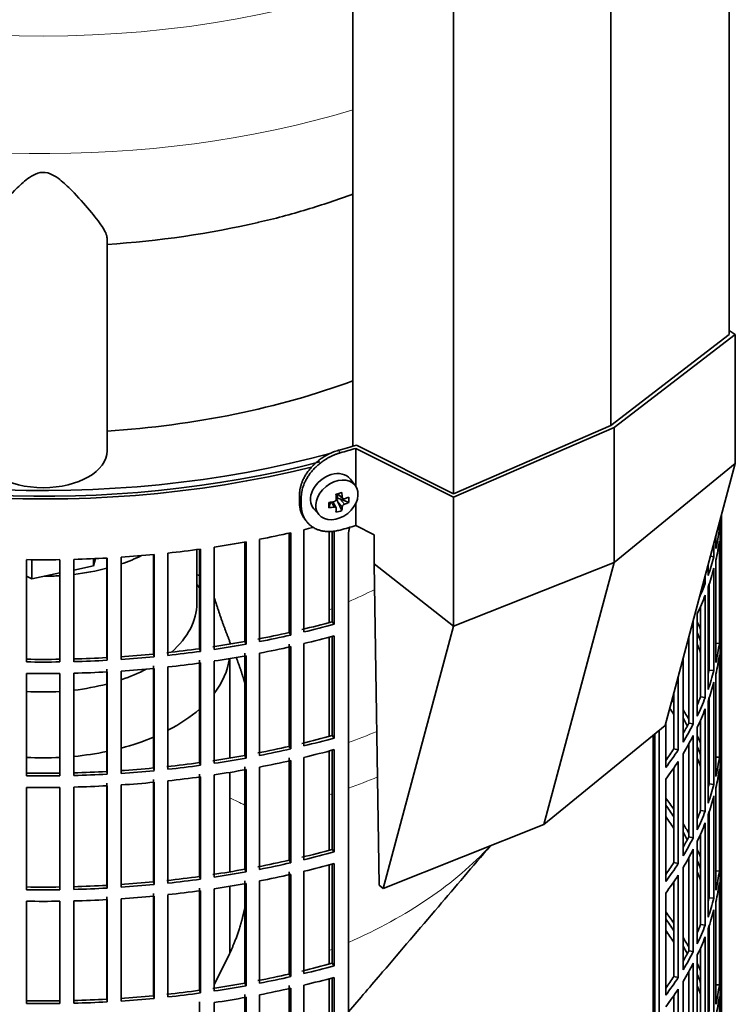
# Model space of a CAD drawing. Header units: millimetres. Extents: x 518 to 1410, y -2520 to 1834.
# Tile 7 of 33: x 1255 to 1407, y -2316 to -2107. Entities that reach past the tile are written whole.
import ezdxf

# ---------------------------------------------------------------- set-up
doc = ezdxf.new("R2010")
doc.units = ezdxf.units.MM
for name, color, linetype in [('M5X8_UNI7687', 7, 'Continuous'), ('MID_344-6', 7, 'Continuous'), ('VSI184-254_GIUNT', 7, 'Continuous'), ('VSI344-454_FILTR', 7, 'Continuous'), ('VSI344-454_SUPPO', 7, 'Continuous'), ('VSI344-454_TERMI', 7, 'Continuous'), ('VSI344_DIFFUSORE', 7, 'Continuous')]:
    doc.layers.add(name, color=color, linetype=linetype)

# ---------------------------------------------------------------- blocks, each defined once
blk = doc.blocks.new('SE4')
at = {"layer": 'M5X8_UNI7687', "color": 7, "linetype": 'Continuous', "lineweight": 35}
for p, q in [((1326.36, -2206.01), (1325.35, -2204.66)), ((1322.55, -2207.72), (1323.71, -2208.72)), ((1322.62, -2207.79), (1322.62, -2208.67)), ((1320.76, -2210.68), (1321.11, -2209.49)), ((1322.28, -2210.66), (1321.59, -2209.41)), ((1323.5, -2211.28), (1322.59, -2209.31)), ((1324.99, -2209.54), (1323.05, -2208.78)), ((1317.58, -2210.94), (1318.69, -2212.2))]:
    blk.add_line(p, q, dxfattribs=at)
at = {"layer": 'M5X8_UNI7687', "color": 4, "linetype": 'Continuous', "lineweight": 9}
for p, q in [((1322.67, -2207.69), (1323.6, -2208.49)), ((1321.86, -2210.52), (1321.28, -2209.47)), ((1323.6, -2210.46), (1322.59, -2209.31)), ((1323.05, -2208.78), (1324.05, -2209.93))]:
    blk.add_line(p, q, dxfattribs=at)
at = {"layer": 'M5X8_UNI7687', "color": 7, "linetype": 'Continuous', "lineweight": 35}
for centre, major_axis, ratio, start_param, end_param in [((1321.39, -2207.71), (3.89, 3.14), 0.739997, 0, 3.172175), ((1321.39, -2207.71), (3.89, 3.14), 0.739997, 6.252603, 6.283185), ((1319.71, -2208.12), (8.97, 2.29), 0.035701, -1.293098, -1.143406), ((1318.92, -2204.43), (2.06, -9.79), 0.279258, 1.046834, 1.161394), ((1318.64, -2204.51), (3.16, -9.49), 0.408248, 1.007206, 1.121766), ((1322.48, -2204.87), (-1.01, -9.2), 0.152739, -1.021742, -0.87205), ((1318.78, -2204.6), (9.99, 0.43), 0.510658, -1.393505, -1.278945), ((1322.85, -2208.96), (0.391, 0.312), 0.744948, 1.56038, 2.087178), ((1323.05, -2209.19), (-0.449, 0.845), 0.482969, 0.934611, 1.452812), ((1323.05, -2209.19), (-0.837, 0.408), 0.40333, 4.914112, 5.432313), ((1318.78, -2204.6), (9.99, 0.43), 0.510658, -1.036687, -0.922127), ((1318.78, -2204.35), (9.99, -0.48), 0.639648, -0.984117, -0.869557), ((1316.93, -2206.37), (6.65, -6.44), 0.71261, 0.529363, 0.679055), ((1318.78, -2204.35), (9.99, -0.48), 0.639648, -1.340934, -1.226375), ((1318.92, -2204.43), (2.06, -9.79), 0.279258, 0.690017, 0.804576), ((1319.71, -2203.12), (7.61, -5.28), 0.901051, 5.557555, 5.707247), ((1318.64, -2204.51), (3.16, -9.49), 0.408248, 0.650389, 0.764948)]:
    blk.add_ellipse(centre, major_axis=major_axis, ratio=ratio, start_param=start_param, end_param=end_param, dxfattribs=at)
blk.add_ellipse((1322.45, -2209.02), major_axis=(-3.84, -3.1), ratio=0.739997, dxfattribs=at)
for points in [[(1321.86, -2209.36), (1321.88, -2209.36), (1321.91, -2209.35), (1321.96, -2209.33), (1322, -2209.32), (1322.04, -2209.29), (1322.08, -2209.27), (1322.12, -2209.24), (1322.16, -2209.2), (1322.19, -2209.17), (1322.22, -2209.13), (1322.25, -2209.09), (1322.27, -2209.05), (1322.29, -2209.01), (1322.3, -2208.96), (1322.31, -2208.92), (1322.32, -2208.88), (1322.32, -2208.85), (1322.32, -2208.83)], [(1323.6, -2208.49), (1323.6, -2208.5), (1323.61, -2208.53), (1323.62, -2208.57), (1323.63, -2208.61), (1323.65, -2208.64), (1323.66, -2208.67), (1323.69, -2208.7), (1323.72, -2208.73), (1323.75, -2208.75), (1323.78, -2208.77), (1323.82, -2208.78), (1323.85, -2208.79), (1323.89, -2208.8), (1323.93, -2208.8), (1323.97, -2208.79), (1324.01, -2208.79), (1324.04, -2208.78), (1324.05, -2208.77)], [(1324.05, -2209.93), (1324.04, -2209.94), (1324.01, -2209.95), (1323.97, -2209.97), (1323.93, -2209.99), (1323.89, -2210.02), (1323.85, -2210.05), (1323.82, -2210.08), (1323.78, -2210.11), (1323.75, -2210.15), (1323.72, -2210.19), (1323.69, -2210.23), (1323.66, -2210.27), (1323.65, -2210.31), (1323.63, -2210.34), (1323.62, -2210.38), (1323.61, -2210.42), (1323.6, -2210.45), (1323.6, -2210.46)], [(1322.32, -2210.81), (1322.32, -2210.79), (1322.32, -2210.77), (1322.31, -2210.73), (1322.3, -2210.7), (1322.29, -2210.67), (1322.27, -2210.64), (1322.25, -2210.61), (1322.22, -2210.59), (1322.19, -2210.57), (1322.16, -2210.55), (1322.12, -2210.53), (1322.08, -2210.52), (1322.04, -2210.52), (1322, -2210.51), (1321.96, -2210.51), (1321.91, -2210.51), (1321.88, -2210.52), (1321.86, -2210.52)]]:
    blk.add_open_spline(points, degree=3, dxfattribs=at)
at = {"layer": 'MID_344-6', "color": 7, "linetype": 'Continuous', "lineweight": 35}
for p, q in [((1405.45, -2174.05), (1405.45, -1120.1)), ((1380.39, -2193.25), (1380.39, -1139.06)), ((1325.85, -1143.38), (1325.85, -2197.64)), ((1347.13, -2207.72), (1347.13, -1153.53))]:
    blk.add_line(p, q, dxfattribs=at)
at = {"layer": 'VSI184-254_GIUNT', "color": 7, "linetype": 'Continuous', "lineweight": 35}
for p, q in [((1292.83, -2230.89), (1292.83, -2219.53)), ((1293.39, -2227.61), (1292.83, -2226.89)), ((1299.83, -2263.61), (1299.83, -2242.57)), ((1299.83, -2287.69), (1299.83, -2266.66)), ((1299.83, -2304.76), (1299.83, -2290.74))]:
    blk.add_line(p, q, dxfattribs=at)
for centre, major_axis, start_param, end_param in [((1260.33, -2206.4), (-32.5, 0), -4.180525, -4.017085), ((1260.33, -2206.4), (-32.5, 0), 1.772095, 1.997343), ((1260.33, -2206.4), (-32.5, 0), 1.577864, 1.67924), ((1260.33, -2230.89), (-32.5, 0), 2.557531, 3.141593), ((1260.33, -2240.79), (39.5, 0), 5.869049, 6.204321), ((1260.33, -2230.89), (-32.5, 0), -4.180525, -3.976979), ((1260.33, -2230.89), (-32.5, 0), 1.772095, 1.997343), ((1260.33, -2230.89), (-32.5, 0), 1.462353, 1.67924), ((1260.33, -2240.79), (39.5, 0), -0.839288, -0.579133), ((1260.33, -2240.79), (39.5, 0), -1.14036, -0.9396), ((1260.33, -2240.79), (39.5, 0), 4.62322, 4.801558), ((1260.33, -2240.79), (39.5, 0), 4.877649, 5.059742)]:
    blk.add_ellipse(centre, major_axis=major_axis, ratio=0.57735, start_param=start_param, end_param=end_param, dxfattribs=at)
at = {"layer": 'VSI344-454_FILTR', "color": 7, "linetype": 'Continuous', "lineweight": 35}
for p, q in [((1317.1, -2202.06), (1317.1, -2202.06)), ((1403.37, -2215.28), (1403.37, -2213.9)), ((1403.57, -2213.56), (1403.57, -2213.12)), ((1403.82, -2233.59), (1403.82, -2212.21)), ((1403.83, -2358.68), (1403.83, -2212.18)), ((1312.35, -2237.06), (1312.35, -2216.05)), ((1312.7, -2237.61), (1312.7, -2215.97)), ((1315.46, -2236.96), (1315.46, -2215.32)), ((1321.48, -2234.78), (1321.48, -2215.55)), ((1321.89, -2235.31), (1321.89, -2215.51)), ((1403, -2215.26), (1403.37, -2215.28)), ((1403.57, -2237.65), (1403.57, -2216.01)), ((1302.97, -2238.97), (1302.97, -2217.94)), ((1303.25, -2239.53), (1303.25, -2217.89)), ((1306.09, -2239), (1306.09, -2217.36)), ((1324.92, -2437.56), (1324.92, -2216.29)), ((1402.21, -2221.03), (1402.21, -2218.2)), ((1402.63, -2219.32), (1402.63, -2216.65)), ((1403.37, -2239.37), (1403.37, -2217.73)), ((1286.71, -2241.91), (1286.71, -2220.27)), ((1293.39, -2240.5), (1293.39, -2219.46)), ((1293.59, -2241.06), (1293.59, -2219.43)), ((1296.49, -2240.65), (1296.49, -2219.01)), ((1256.81, -2243.3), (1256.81, -2221.66)), ((1263.84, -2243.3), (1263.84, -2221.66)), ((1266.82, -2243.24), (1266.82, -2221.6)), ((1273.77, -2242.38), (1273.77, -2221.32)), ((1273.84, -2242.95), (1273.84, -2221.32)), ((1276.81, -2242.77), (1276.81, -2221.14)), ((1283.64, -2241.64), (1283.64, -2220.58)), ((1283.78, -2242.21), (1283.78, -2220.57)), ((1401.48, -2220.95), (1402.21, -2221.03)), ((1402.63, -2243.41), (1402.63, -2221.77)), ((1400.99, -2225.03), (1400.99, -2222.75)), ((1402.21, -2245.11), (1402.21, -2223.48)), ((1400.37, -2226.71), (1400.37, -2225.07)), ((1399.95, -2226.65), (1400.37, -2226.71)), ((1400.99, -2249.11), (1400.99, -2227.48)), ((1401.23, -2245.01), (1401.23, -2226.79)), ((1400.37, -2250.8), (1400.37, -2229.16)), ((1399.4, -2250.66), (1399.4, -2231.51)), ((1321.48, -2234.78), (1321.89, -2235.31)), ((1397.85, -2256.4), (1397.85, -2234.76)), ((1398.67, -2254.74), (1398.67, -2233.1)), ((1403.57, -2233.59), (1403.82, -2233.59)), ((1403.82, -2257.68), (1403.82, -2236.04)), ((1302.97, -2238.97), (1303.25, -2239.53)), ((1312.35, -2237.06), (1312.7, -2237.61)), ((1321.48, -2258.87), (1321.48, -2237.87)), ((1321.89, -2259.4), (1321.89, -2237.76)), ((1396.9, -2256.22), (1396.9, -2238.04)), ((1293.39, -2240.5), (1293.59, -2241.06)), ((1312.35, -2261.15), (1312.35, -2239.51)), ((1312.7, -2261.69), (1312.7, -2240.06)), ((1315.46, -2261.05), (1315.46, -2239.41)), ((1402.63, -2239.33), (1403.37, -2239.37)), ((1403.57, -2261.74), (1403.57, -2240.1)), ((1273.77, -2242.38), (1273.84, -2242.95)), ((1283.64, -2241.64), (1283.78, -2242.21)), ((1293.39, -2264.59), (1293.39, -2242.95)), ((1296.49, -2264.73), (1296.49, -2243.1)), ((1302.97, -2263.06), (1302.97, -2241.42)), ((1303.25, -2263.62), (1303.25, -2241.98)), ((1306.09, -2263.08), (1306.09, -2241.45)), ((1395.68, -2260.26), (1395.68, -2242.6)), ((1403.37, -2263.46), (1403.37, -2241.82)), ((1273.77, -2266.46), (1273.77, -2244.83)), ((1276.81, -2266.86), (1276.81, -2245.22)), ((1283.64, -2265.72), (1283.64, -2244.09)), ((1283.78, -2266.29), (1283.78, -2244.66)), ((1286.71, -2266), (1286.71, -2244.36)), ((1293.59, -2265.15), (1293.59, -2243.51)), ((1401.23, -2245.01), (1402.21, -2245.11)), ((1256.81, -2267.38), (1256.81, -2245.75)), ((1263.84, -2267.38), (1263.84, -2245.75)), ((1266.82, -2267.32), (1266.82, -2245.69)), ((1273.84, -2267.04), (1273.84, -2245.4)), ((1394.65, -2261.88), (1394.65, -2246.41)), ((1402.63, -2267.5), (1402.63, -2245.86)), ((1402.21, -2269.2), (1402.21, -2247.56)), ((1393.73, -2261.66), (1393.73, -2249.87)), ((1399.4, -2250.66), (1400.37, -2250.8)), ((1400.99, -2273.2), (1400.99, -2251.56)), ((1401.23, -2269.1), (1401.23, -2250.87)), ((1400.37, -2274.89), (1400.37, -2253.25)), ((1399.4, -2274.75), (1399.4, -2255.6)), ((1390.65, -2398.26), (1390.65, -2257.76)), ((1392.02, -2265.64), (1392.02, -2256.24)), ((1396.9, -2256.22), (1397.85, -2256.4)), ((1398.67, -2278.83), (1398.67, -2257.19)), ((1403.57, -2257.67), (1403.82, -2257.68)), ((1321.48, -2258.87), (1321.89, -2259.4)), ((1389.74, -2398.02), (1389.74, -2258.5)), ((1397.85, -2280.48), (1397.85, -2258.84)), ((1312.35, -2261.15), (1312.7, -2261.69)), ((1321.48, -2282.96), (1321.48, -2261.96)), ((1321.89, -2283.48), (1321.89, -2261.85)), ((1393.73, -2261.66), (1394.65, -2261.88)), ((1396.9, -2280.3), (1396.9, -2260.61)), ((1403.82, -2281.77), (1403.82, -2260.13)), ((1302.97, -2263.06), (1303.25, -2263.62)), ((1312.35, -2285.24), (1312.35, -2263.6)), ((1315.46, -2285.14), (1315.46, -2263.5)), ((1395.68, -2284.34), (1395.68, -2262.71)), ((1402.63, -2263.41), (1403.37, -2263.46)), ((1283.64, -2265.72), (1283.78, -2266.29)), ((1293.39, -2264.59), (1293.59, -2265.15)), ((1302.97, -2287.15), (1302.97, -2265.51)), ((1303.25, -2287.7), (1303.25, -2266.06)), ((1306.09, -2287.17), (1306.09, -2265.53)), ((1312.7, -2285.78), (1312.7, -2264.14)), ((1393.73, -2285.75), (1393.73, -2265.71)), ((1394.65, -2285.96), (1394.65, -2264.33)), ((1403.37, -2287.54), (1403.37, -2265.91)), ((1403.57, -2285.82), (1403.57, -2264.19)), ((1273.77, -2266.46), (1273.84, -2267.04)), ((1283.64, -2289.81), (1283.64, -2268.17)), ((1293.39, -2288.67), (1293.39, -2267.04)), ((1293.59, -2289.24), (1293.59, -2267.6)), ((1296.49, -2288.82), (1296.49, -2267.18)), ((1392.02, -2289.73), (1392.02, -2268.09)), ((1256.81, -2291.47), (1256.81, -2269.83)), ((1263.84, -2291.47), (1263.84, -2269.83)), ((1266.82, -2291.41), (1266.82, -2269.77)), ((1273.77, -2290.55), (1273.77, -2268.91)), ((1273.84, -2291.13), (1273.84, -2269.49)), ((1276.81, -2290.95), (1276.81, -2269.31)), ((1283.78, -2290.38), (1283.78, -2268.74)), ((1286.71, -2290.08), (1286.71, -2268.45)), ((1401.23, -2269.1), (1402.21, -2269.2)), ((1402.63, -2291.58), (1402.63, -2269.94)), ((1402.21, -2293.29), (1402.21, -2271.65)), ((1399.4, -2274.75), (1400.37, -2274.89)), ((1400.99, -2297.29), (1400.99, -2275.65)), ((1401.23, -2293.19), (1401.23, -2274.96)), ((1400.37, -2298.97), (1400.37, -2277.34)), ((1396.9, -2280.3), (1397.85, -2280.48)), ((1399.4, -2298.83), (1399.4, -2279.68)), ((1398.67, -2302.91), (1398.67, -2281.27)), ((1403.57, -2281.76), (1403.82, -2281.77)), ((1321.48, -2282.96), (1321.89, -2283.48)), ((1396.9, -2304.39), (1396.9, -2284.7)), ((1397.85, -2304.57), (1397.85, -2282.93)), ((1403.82, -2305.85), (1403.82, -2284.22)), ((1312.35, -2285.24), (1312.7, -2285.78)), ((1321.48, -2307.04), (1321.48, -2286.04)), ((1321.89, -2307.57), (1321.89, -2285.93)), ((1393.73, -2285.75), (1394.65, -2285.96)), ((1395.68, -2308.43), (1395.68, -2286.79)), ((1293.39, -2288.67), (1293.59, -2289.24)), ((1302.97, -2287.15), (1303.25, -2287.7)), ((1312.35, -2309.32), (1312.35, -2287.69)), ((1312.7, -2309.87), (1312.7, -2288.23)), ((1315.46, -2309.22), (1315.46, -2287.58)), ((1394.65, -2310.05), (1394.65, -2288.41)), ((1402.63, -2287.5), (1403.37, -2287.54)), ((1403.57, -2309.91), (1403.57, -2288.27)), ((1273.77, -2290.55), (1273.84, -2291.13)), ((1283.64, -2289.81), (1283.78, -2290.38)), ((1293.39, -2312.76), (1293.39, -2291.12)), ((1302.97, -2311.23), (1302.97, -2289.6)), ((1303.25, -2311.79), (1303.25, -2290.15)), ((1306.09, -2311.26), (1306.09, -2289.62)), ((1393.73, -2309.83), (1393.73, -2289.8)), ((1403.37, -2311.63), (1403.37, -2289.99)), ((1273.77, -2314.64), (1273.77, -2293)), ((1283.64, -2313.9), (1283.64, -2292.26)), ((1283.78, -2314.47), (1283.78, -2292.83)), ((1286.71, -2314.17), (1286.71, -2292.53)), ((1293.59, -2313.32), (1293.59, -2291.69)), ((1296.49, -2312.91), (1296.49, -2291.27)), ((1392.02, -2313.81), (1392.02, -2292.18)), ((1401.23, -2293.19), (1402.21, -2293.29)), ((1256.81, -2315.56), (1256.81, -2293.92)), ((1263.84, -2315.56), (1263.84, -2293.92)), ((1266.82, -2315.5), (1266.82, -2293.86)), ((1273.84, -2315.21), (1273.84, -2293.58)), ((1276.81, -2315.03), (1276.81, -2293.4)), ((1402.63, -2315.67), (1402.63, -2294.03)), ((1402.21, -2317.37), (1402.21, -2295.74)), ((1399.4, -2298.83), (1400.37, -2298.97)), ((1401.23, -2317.27), (1401.23, -2299.05)), ((1400.37, -2323.06), (1400.37, -2301.42)), ((1400.99, -2321.37), (1400.99, -2299.74)), ((1396.9, -2304.39), (1397.85, -2304.57)), ((1398.67, -2327), (1398.67, -2305.36)), ((1399.4, -2322.92), (1399.4, -2303.77)), ((1321.48, -2307.04), (1321.89, -2307.57)), ((1397.85, -2328.66), (1397.85, -2307.02)), ((1403.57, -2305.85), (1403.82, -2305.85)), ((1312.35, -2309.32), (1312.7, -2309.87)), ((1393.73, -2309.83), (1394.65, -2310.05)), ((1396.9, -2328.48), (1396.9, -2308.79)), ((1403.82, -2329.94), (1403.82, -2308.3)), ((1302.97, -2311.23), (1303.25, -2311.79)), ((1312.35, -2333.41), (1312.35, -2311.77)), ((1315.46, -2333.31), (1315.46, -2311.67)), ((1321.48, -2331.13), (1321.48, -2310.13)), ((1321.89, -2331.66), (1321.89, -2310.02)), ((1395.68, -2332.52), (1395.68, -2310.88)), ((1402.63, -2311.59), (1403.37, -2311.63)), ((1283.64, -2313.9), (1283.78, -2314.47)), ((1293.39, -2312.76), (1293.59, -2313.32)), ((1302.97, -2335.32), (1302.97, -2313.68)), ((1306.09, -2335.34), (1306.09, -2313.71)), ((1312.7, -2333.95), (1312.7, -2312.32)), ((1393.73, -2333.92), (1393.73, -2313.89)), ((1394.65, -2334.14), (1394.65, -2312.5)), ((1403.37, -2335.72), (1403.37, -2314.08)), ((1403.57, -2334), (1403.57, -2312.36)), ((1273.77, -2314.64), (1273.84, -2315.21)), ((1293.39, -2336.85), (1293.39, -2315.21)), ((1296.49, -2336.99), (1296.49, -2315.36)), ((1303.25, -2335.87), (1303.25, -2314.24))]:
    blk.add_line(p, q, dxfattribs=at)
for centre, radius, start, end in [((1260.33, -1973.18), 248.5, 269.189, 270.811), ((1260.33, -1995.98), 246.77, 269.1833, 270.8167), ((1260.33, -1994.82), 248.5, 269.189, 270.811), ((1260.33, -1997.27), 248.5, 269.189, 270.811), ((1260.33, -2020.06), 246.77, 269.1833, 270.8167), ((1260.33, -2018.91), 248.5, 269.189, 270.811), ((1260.33, -2021.36), 248.5, 269.189, 270.811), ((1260.33, -2044.15), 246.77, 269.1833, 270.8167), ((1260.33, -2043), 248.5, 269.189, 270.811), ((1260.33, -2045.44), 248.5, 269.189, 270.811), ((1260.33, -2068.24), 246.77, 269.1833, 270.8167), ((1260.33, -2067.08), 248.5, 269.189, 270.811)]:
    blk.add_arc(centre, radius, start, end, dxfattribs=at)
for centre, major_axis, start_param, end_param in [((1260.33, -2125.97), (143.5, 0), 2.974441, 5.119162), ((1260.33, -2125.97), (142.5, 0), 3.141593, 5.135288), ((1260.33, -2211.09), (143.5, 0), 6.223771, 6.269479), ((1260.33, -2208.65), (143.5, 0), -0.059414, -0.051136), ((1260.33, -2138.83), (143.5, 0), -1.246245, -1.197216), ((1260.33, -2138.83), (143.5, 0), -1.176432, -1.161145), ((1260.33, -2208.65), (143.5, 0), -0.129227, -0.080212), ((1260.33, -2138.83), (143.5, 0), -1.316058, -1.267029), ((1260.33, -2211.09), (143.5, 0), -0.129227, -0.080212), ((1260.33, -2138.83), (143.5, 0), -1.385871, -1.336842), ((1260.33, -2138.83), (143.5, 0), 4.757688, 4.806717), ((1260.33, -2138.83), (143.5, 0), -1.455685, -1.406655), ((1260.33, -2208.65), (143.5, 0), -0.199041, -0.150025), ((1260.33, -2211.09), (143.5, 0), -0.199041, -0.150025), ((1260.33, -2304.99), (142.5, 0), 1.33667, 1.340701), ((1260.33, -2208.65), (143.5, 0), -0.255831, -0.219838), ((1260.33, -2211.09), (143.5, 0), -0.268854, -0.219838), ((1260.33, -2160.47), (142.5, 0), -1.176604, -1.127231), ((1260.33, -2211.09), (143.5, 0), -0.293261, -0.289652), ((1260.33, -2256.82), (143.5, 0), 0.248961, 0.268854), ((1260.33, -2232.73), (143.5, 0), 6.223771, 6.272786), ((1260.33, -2160.47), (143.5, 0), -1.176432, -1.127403), ((1260.33, -2235.18), (143.5, 0), 6.223771, 6.272786), ((1260.33, -2160.47), (142.5, 0), -1.31623, -1.266857), ((1260.33, -2160.47), (142.5, 0), -1.246417, -1.197044), ((1260.33, -2160.47), (143.5, 0), -1.246245, -1.197216), ((1260.33, -2162.92), (143.5, 0), -1.176432, -1.127403), ((1260.33, -2256.82), (142.5, 0), 0.219666, 0.24208), ((1260.33, -2160.47), (142.5, 0), -1.386044, -1.33667), ((1260.33, -2160.47), (143.5, 0), -1.385871, -1.336842), ((1260.33, -2160.47), (143.5, 0), -1.316058, -1.267029), ((1260.33, -2162.92), (143.5, 0), -1.246245, -1.197216), ((1260.33, -2259.27), (142.5, 0), 0.219666, 0.24208), ((1260.33, -2256.82), (143.5, 0), 0.190538, 0.199041), ((1260.33, -2232.73), (143.5, 0), -0.129227, -0.080212), ((1260.33, -2160.47), (142.5, 0), 4.757515, 4.806889), ((1260.33, -2160.47), (143.5, 0), 4.757688, 4.806717), ((1260.33, -2160.47), (142.5, 0), -1.455857, -1.406483), ((1260.33, -2160.47), (143.5, 0), -1.455685, -1.406655), ((1260.33, -2162.92), (143.5, 0), -1.316058, -1.267029), ((1260.33, -2235.18), (143.5, 0), -0.129227, -0.080212), ((1260.33, -2162.92), (143.5, 0), -1.455685, -1.406655), ((1260.33, -2162.92), (143.5, 0), -1.385871, -1.336842), ((1260.33, -2232.73), (142.5, 0), -0.161977, -0.149853), ((1260.33, -2256.82), (142.5, 0), 0.149853, 0.160574), ((1260.33, -2232.73), (143.5, 0), -0.199041, -0.150025), ((1260.33, -2162.92), (143.5, 0), 4.757688, 4.806717), ((1260.33, -2235.18), (143.5, 0), -0.199041, -0.150025), ((1260.33, -2280.9), (142.5, 0), 0.359293, 0.367215), ((1260.33, -2232.73), (142.5, 0), -0.24208, -0.219666), ((1260.33, -2232.73), (143.5, 0), -0.268854, -0.219838), ((1260.33, -2283.35), (142.5, 0), 0.359293, 0.376293), ((1260.33, -2280.9), (143.5, 0), 0.312025, 0.338667), ((1260.33, -2235.18), (143.5, 0), -0.268854, -0.219838), ((1260.33, -2280.9), (142.5, 0), 0.297119, 0.318145), ((1260.33, -2232.73), (142.5, 0), -0.318145, -0.28948), ((1260.33, -2232.73), (143.5, 0), -0.338667, -0.289652), ((1260.33, -2256.82), (143.5, 0), 6.223771, 6.272786), ((1260.33, -2184.56), (142.5, 0), -1.176604, -1.127231), ((1260.33, -2184.56), (143.5, 0), -1.176432, -1.127403), ((1260.33, -2235.18), (143.5, 0), -0.338667, -0.289652), ((1260.33, -2280.9), (143.5, 0), 0.248961, 0.268854), ((1260.33, -2184.56), (142.5, 0), -1.246417, -1.197044), ((1260.33, -2184.56), (143.5, 0), -1.246245, -1.197216), ((1260.33, -2187.01), (143.5, 0), -1.176432, -1.127403), ((1260.33, -2232.73), (142.5, 0), -0.39195, -0.359293), ((1260.33, -2232.73), (143.5, 0), -0.40848, -0.359465), ((1260.33, -2280.9), (142.5, 0), 0.219666, 0.24208), ((1260.33, -2259.27), (143.5, 0), 6.223771, 6.272786), ((1260.33, -2184.56), (142.5, 0), -1.31623, -1.266857), ((1260.33, -2184.56), (143.5, 0), -1.316058, -1.267029), ((1260.33, -2283.35), (142.5, 0), 0.219666, 0.24208), ((1260.33, -2256.82), (143.5, 0), -0.129227, -0.080212), ((1260.33, -2184.56), (142.5, 0), -1.455857, -1.406483), ((1260.33, -2184.56), (142.5, 0), -1.386044, -1.33667), ((1260.33, -2184.56), (143.5, 0), -1.385871, -1.336842), ((1260.33, -2187.01), (143.5, 0), -1.316058, -1.267029), ((1260.33, -2187.01), (143.5, 0), -1.246245, -1.197216), ((1260.33, -2235.18), (143.5, 0), -0.40848, -0.359465), ((1260.33, -2280.9), (143.5, 0), 0.190538, 0.199041), ((1260.33, -2259.27), (143.5, 0), -0.129227, -0.080212), ((1260.33, -2184.56), (142.5, 0), 4.757515, 4.806889), ((1260.33, -2184.56), (143.5, 0), 4.757688, 4.806717), ((1260.33, -2184.56), (143.5, 0), -1.455685, -1.406655), ((1260.33, -2187.01), (143.5, 0), -1.385871, -1.336842), ((1260.33, -2280.9), (142.5, 0), 0.149853, 0.160574), ((1260.33, -2187.01), (143.5, 0), 4.757688, 4.806717), ((1260.33, -2187.01), (143.5, 0), -1.455685, -1.406655), ((1260.33, -2256.82), (142.5, 0), -0.161977, -0.149853), ((1260.33, -2256.82), (143.5, 0), -0.199041, -0.150025), ((1260.33, -2304.99), (143.5, 0), 0.37741, 0.40848), ((1260.33, -2259.27), (143.5, 0), -0.199041, -0.150025), ((1260.33, -2304.99), (142.5, 0), 0.359293, 0.39195), ((1260.33, -2307.44), (142.5, 0), 0.359293, 0.39195), ((1260.33, -2256.82), (142.5, 0), -0.24208, -0.219666), ((1260.33, -2256.82), (143.5, 0), -0.268854, -0.219838), ((1260.33, -2304.99), (143.5, 0), 0.312025, 0.338667), ((1260.33, -2259.27), (143.5, 0), -0.268854, -0.219838), ((1260.33, -2304.99), (142.5, 0), 0.297119, 0.318145), ((1260.33, -2256.82), (142.5, 0), -0.318145, -0.28948), ((1260.33, -2256.82), (143.5, 0), -0.338667, -0.289652), ((1260.33, -2280.9), (143.5, 0), 6.223771, 6.272786), ((1260.33, -2208.65), (142.5, 0), -1.176604, -1.127231), ((1260.33, -2208.65), (143.5, 0), -1.176432, -1.127403), ((1260.33, -2259.27), (143.5, 0), -0.338667, -0.289652), ((1260.33, -2304.99), (143.5, 0), 0.248961, 0.268854), ((1260.33, -2283.35), (143.5, 0), 6.223771, 6.272786), ((1260.33, -2208.65), (142.5, 0), -1.246417, -1.197044), ((1260.33, -2208.65), (143.5, 0), -1.246245, -1.197216), ((1260.33, -2211.09), (143.5, 0), -1.176432, -1.127403), ((1260.33, -2256.82), (142.5, 0), -0.39195, -0.359293), ((1260.33, -2256.82), (143.5, 0), -0.40848, -0.359465), ((1260.33, -2304.99), (142.5, 0), 0.219666, 0.24208), ((1260.33, -2208.65), (142.5, 0), -1.386044, -1.33667), ((1260.33, -2208.65), (142.5, 0), -1.31623, -1.266857), ((1260.33, -2208.65), (143.5, 0), -1.316058, -1.267029), ((1260.33, -2211.09), (143.5, 0), -1.246245, -1.197216), ((1260.33, -2259.27), (143.5, 0), -0.40848, -0.359465), ((1260.33, -2307.44), (142.5, 0), 0.219666, 0.24208), ((1260.33, -2304.99), (143.5, 0), 0.190538, 0.199041), ((1260.33, -2280.9), (143.5, 0), -0.129227, -0.080212), ((1260.33, -2208.65), (142.5, 0), 4.757515, 4.806889), ((1260.33, -2208.65), (143.5, 0), 4.757688, 4.806717), ((1260.33, -2208.65), (142.5, 0), -1.455857, -1.406483), ((1260.33, -2208.65), (143.5, 0), -1.455685, -1.406655), ((1260.33, -2208.65), (143.5, 0), -1.385871, -1.336842), ((1260.33, -2211.09), (143.5, 0), -1.316058, -1.267029), ((1260.33, -2283.35), (143.5, 0), -0.129227, -0.080212), ((1260.33, -2211.09), (143.5, 0), -1.455685, -1.406655), ((1260.33, -2211.09), (143.5, 0), -1.385871, -1.336842), ((1260.33, -2280.9), (142.5, 0), -0.161977, -0.149853), ((1260.33, -2304.99), (142.5, 0), 0.149853, 0.160574), ((1260.33, -2211.09), (143.5, 0), 4.757688, 4.806717), ((1260.33, -2280.9), (143.5, 0), -0.199041, -0.150025), ((1260.33, -2329.08), (143.5, 0), 0.37741, 0.40848), ((1260.33, -2283.35), (143.5, 0), -0.199041, -0.150025), ((1260.33, -2329.08), (142.5, 0), 0.359293, 0.39195), ((1260.33, -2280.9), (142.5, 0), -0.24208, -0.219666), ((1260.33, -2280.9), (143.5, 0), -0.268854, -0.219838), ((1260.33, -2331.53), (142.5, 0), 0.359293, 0.39195), ((1260.33, -2329.08), (143.5, 0), 0.312025, 0.338667), ((1260.33, -2283.35), (143.5, 0), -0.268854, -0.219838), ((1260.33, -2329.08), (142.5, 0), 0.297119, 0.318145), ((1260.33, -2280.9), (142.5, 0), -0.318145, -0.28948), ((1260.33, -2280.9), (143.5, 0), -0.338667, -0.289652), ((1260.33, -2232.73), (142.5, 0), -1.176604, -1.127231), ((1260.33, -2232.73), (143.5, 0), -1.176432, -1.127403), ((1260.33, -2283.35), (143.5, 0), -0.338667, -0.289652), ((1260.33, -2329.08), (143.5, 0), 0.248961, 0.268854), ((1260.33, -2304.99), (143.5, 0), 6.223771, 6.272786), ((1260.33, -2232.73), (142.5, 0), -1.246417, -1.197044), ((1260.33, -2232.73), (143.5, 0), -1.246245, -1.197216), ((1260.33, -2280.9), (142.5, 0), -0.39195, -0.359293), ((1260.33, -2329.08), (142.5, 0), 0.219666, 0.24208), ((1260.33, -2307.44), (143.5, 0), 6.223771, 6.272786), ((1260.33, -2232.73), (142.5, 0), -1.31623, -1.266857), ((1260.33, -2232.73), (143.5, 0), -1.316058, -1.267029), ((1260.33, -2235.18), (143.5, 0), -1.176432, -1.127403), ((1260.33, -2280.9), (143.5, 0), -0.40848, -0.359465), ((1260.33, -2331.53), (142.5, 0), 0.219666, 0.24208), ((1260.33, -2304.99), (143.5, 0), -0.129227, -0.080212), ((1260.33, -2232.73), (142.5, 0), -1.455857, -1.406483), ((1260.33, -2232.73), (142.5, 0), -1.386044, -1.33667), ((1260.33, -2232.73), (143.5, 0), -1.385871, -1.336842), ((1260.33, -2235.18), (143.5, 0), -1.246245, -1.197216), ((1260.33, -2283.35), (143.5, 0), -0.40848, -0.359465), ((1260.33, -2329.08), (143.5, 0), 0.190538, 0.199041), ((1260.33, -2307.44), (143.5, 0), -0.129227, -0.080212), ((1260.33, -2232.73), (142.5, 0), 4.757515, 4.806889), ((1260.33, -2232.73), (143.5, 0), 4.757688, 4.806717), ((1260.33, -2232.73), (143.5, 0), -1.455685, -1.406655), ((1260.33, -2235.18), (143.5, 0), -1.316058, -1.267029)]:
    blk.add_ellipse(centre, major_axis=major_axis, ratio=0.57735, start_param=start_param, end_param=end_param, dxfattribs=at)
blk.add_open_spline([(1324.92, -2216.29), (1324.92, -2216.23), (1324.92, -2216.11), (1324.93, -2215.93), (1324.95, -2215.74), (1324.98, -2215.56), (1325.02, -2215.38), (1325.07, -2215.19), (1325.12, -2215), (1325.16, -2214.87), (1325.19, -2214.8), (1325.19, -2214.8)], degree=3, knots=[0, 0, 0, 0, 0.027983, 0.0557899, 0.0834734, 0.1110867, 0.1386835, 0.1663177, 0.1940428, 0.2219119, 0.2249378, 0.2249378, 0.2249378, 0.2249378], dxfattribs=at)
at = {"layer": 'VSI344-454_SUPPO', "color": 7, "linetype": 'Continuous', "lineweight": 35}
for p, q in [((1320.81, -2234.97), (1320.81, -2215.61)), ((1257.92, -2225.72), (1257.92, -2221.67)), ((1270.94, -2222.98), (1271.41, -2221.44)), ((1270.94, -2222.98), (1270.94, -2221.46)), ((1257.92, -2225.72), (1263.84, -2224.47)), ((1266.82, -2223.85), (1270.94, -2222.98)), ((1256.81, -2225.18), (1257.92, -2225.72)), ((1320.81, -2259.05), (1320.81, -2238.05)), ((1389.35, -2402.17), (1389.35, -2258.82)), ((1320.81, -2283.14), (1320.81, -2262.14)), ((1320.81, -2307.23), (1320.81, -2286.23)), ((1296.49, -2311.57), (1299.71, -2305.05)), ((1320.81, -2331.31), (1320.81, -2310.31))]:
    blk.add_line(p, q, dxfattribs=at)
blk.add_ellipse((1260.33, -2124.75), major_axis=(142.5, 0), ratio=0.57735, start_param=3.023053, end_param=5.154255, dxfattribs=at)
at = {"layer": 'VSI344-454_SUPPO', "color": 4, "linetype": 'Continuous', "lineweight": 9}
for centre, major_axis, start_param, end_param in [((1260.33, -2181.32), (106.99, 0), -0.922642, -0.855927), ((1260.33, -2181.32), (106.99, 0), -0.96998, -0.962313), ((1260.33, -2200.56), (122, 0), -1.012881, -0.953776), ((1260.33, -2210.24), (122, 0), -1.012881, -0.952299), ((1260.33, -2300.8), (63.54, 0), 0.834953, 0.899918), ((1260.33, -2210.24), (122, 0), -1.052104, -1.045723), ((1260.33, -2253.51), (106.8, 0), 5.361828, 5.798996), ((1260.33, -2253.51), (106.8, 0), -0.968818, -0.961131)]:
    blk.add_ellipse(centre, major_axis=major_axis, ratio=0.57735, start_param=start_param, end_param=end_param, dxfattribs=at)
at = {"layer": 'VSI344-454_SUPPO', "color": 7, "linetype": 'Continuous', "lineweight": 35}
blk.add_open_spline([(1296.47, -2229.56), (1298.11, -2234.78), (1300, -2239.51)], degree=2, dxfattribs=at)
for points, degree, knots in [([(1301.13, -2242.27), (1301.9, -2244.24), (1302.57, -2246.4), (1302.8, -2247.17), (1303.02, -2247.95)], 2, [0.047479, 0.047479, 0.047479, 0.25, 0.25, 0.3209851, 0.3209851, 0.3209851]), ([(1324.92, -2317.32), (1327.28, -2314.56), (1333.44, -2307.35), (1343.38, -2295.71), (1351.17, -2286.58), (1354.92, -2282.19)], 3, [0.1202731, 0.1202731, 0.1202731, 0.1202731, 0.3333333, 0.6666667, 0.9628422, 0.9628422, 0.9628422, 0.9628422]), ([(1303.06, -2295.02), (1302.61, -2297.05), (1302.07, -2298.89), (1301.05, -2302.36), (1299.71, -2305.05)], 2, [0.6182412, 0.6182412, 0.6182412, 0.75, 0.75, 1, 1, 1])]:
    blk.add_open_spline(points, degree=degree, knots=knots, dxfattribs=at)
at = {"layer": 'VSI344-454_TERMI', "color": 7, "linetype": 'Continuous', "lineweight": 35}
for p, q in [((1405.45, -2174.05), (1380.39, -2193.25)), ((1381.11, -2193.67), (1406.74, -2174.03)), ((1406.74, -2174.03), (1405.45, -2173.17)), ((1406.74, -2201.31), (1406.74, -2174.03)), ((1380.39, -2193.25), (1347.13, -2207.72)), ((1347.09, -2208.47), (1381.11, -2193.67)), ((1381.11, -2222.24), (1381.11, -2193.67)), ((1347.13, -2207.72), (1326.6, -2197.42)), ((1326.46, -2198.11), (1347.09, -2208.47)), ((1326.46, -2206.15), (1326.46, -2198.11)), ((1381.11, -2222.24), (1406.74, -2201.31)), ((1406.74, -2201.31), (1391.88, -2256.75)), ((1314.54, -2207.99), (1314.54, -2209.62)), ((1314.92, -2208.53), (1314.92, -2210.16)), ((1326.46, -2214.44), (1326.46, -2209.72)), ((1347.09, -2235.75), (1347.09, -2208.47)), ((1315.52, -2212.85), (1315.9, -2213.39)), ((1326.46, -2214.44), (1330.37, -2216.41)), ((1330.37, -2222.52), (1330.37, -2216.41)), ((1347.09, -2235.75), (1381.11, -2222.24)), ((1381.11, -2222.24), (1366.25, -2277.69)), ((1330.37, -2222.52), (1347.09, -2235.75)), ((1331.41, -2290.54), (1330.37, -2222.52)), ((1347.09, -2235.75), (1332.23, -2291.19)), ((1391.88, -2256.75), (1366.25, -2277.69)), ((1366.25, -2277.69), (1332.23, -2291.19)), ((1332.23, -2291.19), (1331.41, -2290.54))]:
    blk.add_line(p, q, dxfattribs=at)
at = {"layer": 'VSI344-454_TERMI', "color": 4, "linetype": 'Continuous', "lineweight": 9}
for p, q in [((1322.77, -2198.53), (1323.15, -2199.06)), ((1314.54, -2207.99), (1314.92, -2208.53)), ((1314.92, -2210.16), (1314.54, -2209.62))]:
    blk.add_line(p, q, dxfattribs=at)
at = {"layer": 'VSI344-454_TERMI', "color": 7, "linetype": 'Continuous', "lineweight": 35}
for centre, major_axis, start_param, end_param in [((1260.33, -2123.93), (143.5, 0), -1.120604, -1.090727), ((1260.33, -2123.93), (144.5, 0), -1.121039, -1.095444), ((1260.33, -2140.26), (144.5, 0), -1.121039, -1.095444)]:
    blk.add_ellipse(centre, major_axis=major_axis, ratio=0.57735, start_param=start_param, end_param=end_param, dxfattribs=at)
for points, knots in [([(1314.54, -2207.99), (1314.54, -2207.91), (1314.55, -2207.75), (1314.56, -2207.5), (1314.58, -2207.26), (1314.61, -2207.01), (1314.65, -2206.76), (1314.7, -2206.52), (1314.76, -2206.27), (1314.83, -2206.02), (1314.9, -2205.77), (1314.99, -2205.52), (1315.08, -2205.27), (1315.25, -2204.85), (1315.52, -2204.28), (1315.94, -2203.56), (1316.43, -2202.86), (1316.98, -2202.18), (1317.59, -2201.55), (1318.24, -2200.95), (1318.93, -2200.4), (1319.58, -2199.97), (1320.17, -2199.62), (1320.68, -2199.34), (1321.19, -2199.09), (1321.71, -2198.88), (1322.24, -2198.68), (1322.59, -2198.58), (1322.77, -2198.53)], [0, 0, 0, 0, 0.021051, 0.042002, 0.062876, 0.083693, 0.104478, 0.125254, 0.146042, 0.166866, 0.187748, 0.208712, 0.229779, 0.250971, 0.313214, 0.375619, 0.438632, 0.501394, 0.564154, 0.627126, 0.689277, 0.751393, 0.793158, 0.834556, 0.875762, 0.916954, 0.958308, 1, 1, 1, 1]), ([(1323.15, -2199.06), (1323.06, -2199.09), (1322.88, -2199.14), (1322.62, -2199.23), (1322.35, -2199.32), (1322.09, -2199.42), (1321.83, -2199.52), (1321.57, -2199.63), (1321.31, -2199.75), (1321.05, -2199.88), (1320.8, -2200.01), (1320.55, -2200.15), (1320.29, -2200.3), (1319.88, -2200.56), (1319.31, -2200.94), (1318.62, -2201.49), (1317.96, -2202.08), (1317.36, -2202.72), (1316.81, -2203.39), (1316.32, -2204.09), (1315.9, -2204.82), (1315.58, -2205.47), (1315.36, -2206.05), (1315.2, -2206.55), (1315.07, -2207.05), (1314.99, -2207.55), (1314.93, -2208.04), (1314.92, -2208.36), (1314.92, -2208.53)], [0, 0, 0, 0, 0.020905, 0.041705, 0.062421, 0.083075, 0.103688, 0.124284, 0.144884, 0.165511, 0.186186, 0.206932, 0.227771, 0.248723, 0.310801, 0.372931, 0.435895, 0.498659, 0.561404, 0.62443, 0.686816, 0.749074, 0.79132, 0.833156, 0.874759, 0.916313, 0.958, 1, 1, 1, 1]), ([(1315.52, -2212.85), (1315.39, -2212.67), (1315.2, -2212.36), (1314.98, -2211.89), (1314.82, -2211.47), (1314.7, -2211.03), (1314.61, -2210.57), (1314.55, -2210.11), (1314.55, -2209.78), (1314.54, -2209.62)], [0.6886313, 0.6886313, 0.6886313, 0.6886313, 0.7490621, 0.7913108, 0.8331485, 0.874754, 0.9163096, 0.957998, 1, 1, 1, 1]), ([(1314.92, -2210.16), (1314.92, -2210.24), (1314.92, -2210.4), (1314.94, -2210.64), (1314.96, -2210.87), (1314.99, -2211.11), (1315.03, -2211.33), (1315.08, -2211.56), (1315.14, -2211.78), (1315.2, -2212), (1315.28, -2212.21), (1315.36, -2212.42), (1315.46, -2212.63), (1315.62, -2212.96), (1315.9, -2213.41), (1316.32, -2213.92), (1316.81, -2214.39), (1317.36, -2214.79), (1317.96, -2215.12), (1318.62, -2215.39), (1319.31, -2215.58), (1319.96, -2215.68), (1320.54, -2215.72), (1321.05, -2215.73), (1321.57, -2215.69), (1322.09, -2215.63), (1322.62, -2215.53), (1322.97, -2215.44), (1323.15, -2215.39)], [0, 0, 0, 0, 0.021051, 0.042001, 0.062873, 0.08369, 0.104474, 0.125249, 0.146036, 0.166859, 0.18774, 0.208703, 0.229768, 0.250959, 0.313199, 0.375603, 0.438616, 0.501374, 0.564129, 0.627102, 0.689223, 0.75131, 0.793093, 0.834507, 0.875728, 0.916932, 0.958298, 1, 1, 1, 1])]:
    blk.add_open_spline(points, degree=3, knots=knots, dxfattribs=at)
at = {"layer": 'VSI344_DIFFUSORE', "color": 7, "linetype": 'Continuous', "lineweight": 35}
blk.add_line((1273.83, -2198.65), (1273.83, -2153.66), dxfattribs=at)
at = {"layer": 'VSI344_DIFFUSORE', "color": 4, "linetype": 'Continuous', "lineweight": 9}
for centre, major_axis, start_param, end_param in [((1260.33, -2032.03), (136.58, 0), 2.759914, 5.212737), ((1260.33, -2053.71), (-142.13, 0), 0.049395, 2.049895)]:
    blk.add_ellipse(centre, major_axis=major_axis, ratio=0.57735, start_param=start_param, end_param=end_param, dxfattribs=at)
at = {"layer": 'VSI344_DIFFUSORE', "color": 7, "linetype": 'Continuous', "lineweight": 35}
for centre, major_axis, start_param, end_param in [((1260.33, -2085.25), (121.5, 0), 4.82373, 5.096038), ((1260.33, -2124.75), (121.5, 0), 4.82373, 5.281941), ((1260.33, -2198.65), (13.5, 0), 3.141593, 6.283185)]:
    blk.add_ellipse(centre, major_axis=major_axis, ratio=0.57735, start_param=start_param, end_param=end_param, dxfattribs=at)
for points, knots in [([(1273.83, -2153.66), (1273.83, -2153.01), (1273.43, -2152.18), (1272.11, -2150.18), (1271.2, -2149.01), (1269.04, -2146.43), (1267.79, -2145), (1265.55, -2142.74), (1264.75, -2141.96), (1263.35, -2140.87), (1262.84, -2140.52), (1261.66, -2139.93), (1260.96, -2139.71), (1259.51, -2139.75), (1258.83, -2139.99), (1257.69, -2140.6), (1257.19, -2140.95), (1255.8, -2142.05), (1255.02, -2142.82), (1252.83, -2145.05), (1251.57, -2146.48), (1249.42, -2149.05), (1248.53, -2150.19), (1247.23, -2152.17), (1246.83, -2153.02), (1246.83, -2153.66)], [0, 0, 0, 0, 0.125, 0.125, 0.25, 0.25, 0.375, 0.375, 0.4375, 0.4375, 0.46875, 0.46875, 0.5, 0.5, 0.53125, 0.53125, 0.5625, 0.5625, 0.625, 0.625, 0.75, 0.75, 0.875, 0.875, 1, 1, 1, 1]), ([(1305.69, -2150.32), (1305.76, -2150.31), (1309.14, -2149.62), (1316.18, -2147.63), (1322.62, -2145.52), (1325.85, -2144.37)], [0, 0, 0, 0, 0.0055326, 0.3063683, 0.6021094, 0.6021094, 0.6021094, 0.6021094])]:
    blk.add_open_spline(points, degree=3, knots=knots, dxfattribs=at)

msp = doc.modelspace()

# ---------------------------------------------------------------- block references
msp.add_blockref('SE4', (0, 0))

doc.saveas('drawing.dxf')
